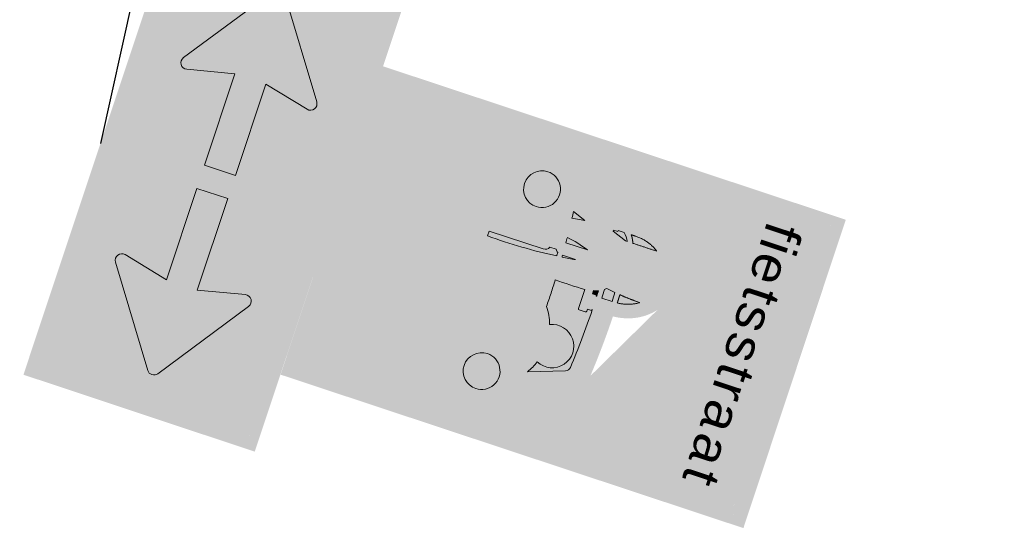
# Model space of a CAD drawing. Header units: metres. Extents: x 136326 to 138181, y 453212 to 454732.
# Tile 46 of 55: x 136728.2 to 136734.26, y 454241.68 to 454244.88. Entities that reach past the tile are written whole.
import ezdxf

# ---------------------------------------------------------------- set-up
doc = ezdxf.new("R2010")
doc.units = ezdxf.units.M
doc.layers.add('-DR-nw-inr-bebording-txt', color=2, linetype='Continuous')
doc.layers.add('mob_bebording', color=7, linetype='Continuous', lineweight=0)
doc.styles.add('eurostile', font='txt')
doc.styles.add('Style-Verkeersborden', font='Verkeersborden.shx')

# ---------------------------------------------------------------- blocks, each defined once
blk = doc.blocks.new('bord_L1002-B')
at = {"layer": 'mob_bebording', "linetype": 'Continuous', "lineweight": 0}
h = blk.add_hatch(color=170, dxfattribs=at)
h.paths.add_polyline_path([(-0.1999999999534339, 0), (-0.2000000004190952, 0.6000000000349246), (0.1999999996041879, 0.5999999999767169), (0.2000000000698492, 0), (-5.820766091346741e-11, 0)])
h.paths.add_polyline_path([(-0.1750000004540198, 0.5900000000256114), (0.1749999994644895, 0.589999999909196, -0.414213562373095), (0.189999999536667, 0.5750000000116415), (0.1899999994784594, 0.0249999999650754, -0.414213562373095), (0.1749999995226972, 0.009999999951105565), (-0.1750000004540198, 0.01000000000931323, -0.414213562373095), (-0.1900000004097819, 0.0249999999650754), (-0.1900000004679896, 0.5749999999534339, -0.414213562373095)], flags=17)
h = blk.add_hatch(color=254, dxfattribs=at)
h.paths.add_polyline_path([(-0.1900000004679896, 0.5750000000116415), (-0.1900000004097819, 0.0249999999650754, 0.414213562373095), (-0.1750000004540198, 0.01000000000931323), (0.1749999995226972, 0.009999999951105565, 0.414213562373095), (0.1899999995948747, 0.02500000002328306), (0.1899999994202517, 0.5749999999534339, 0.414213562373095), (0.1749999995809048, 0.5899999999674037), (-0.1750000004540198, 0.5899999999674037, 0.414213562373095)])
h.paths.add_polyline_path([(0.1799999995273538, 0.0249999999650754, -0.414213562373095), (0.1749999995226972, 0.02000000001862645), (-0.1750000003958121, 0.01999999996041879, -0.414213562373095), (-0.1800000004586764, 0.0249999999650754), (-0.1800000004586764, 0.5749999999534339, -0.414213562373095), (-0.1750000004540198, 0.5799999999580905), (0.1749999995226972, 0.5799999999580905, -0.414213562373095), (0.1799999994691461, 0.5750000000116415)])
h = blk.add_hatch(color=170, dxfattribs=at)
h.paths.add_polyline_path([(-0.180000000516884, 0.5750000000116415), (-0.1800000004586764, 0.02499999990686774, 0.414213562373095), (-0.1750000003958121, 0.01999999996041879), (0.1749999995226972, 0.01999999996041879, 0.414213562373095), (0.1799999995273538, 0.0249999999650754), (0.1799999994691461, 0.5750000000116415, 0.414213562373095), (0.1749999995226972, 0.5800000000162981), (-0.1750000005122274, 0.5799999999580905, 0.414213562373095)])
edge = h.paths.add_edge_path(flags=17)
edge.add_arc((-1.192803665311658, 0.3009838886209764), 1.175776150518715, 353.8248707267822, 354.1592967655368, ccw=False)
edge.add_arc((-0.02600000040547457, 0.1696276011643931), 0.005333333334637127, -90, 66.22234009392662, ccw=False)
edge.add_line((-0.02600000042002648, 0.1642942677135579), (-0.03933333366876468, 0.1642942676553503))
edge.add_arc((-0.03933333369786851, 0.1696276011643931), 0.005333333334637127, 132.7499600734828, 270, ccw=False)
edge.add_arc((-0.6919713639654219, 0.2075767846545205), 0.6499094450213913, 356.9983083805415, 357.6857576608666)
edge.add_line((-0.04259199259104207, 0.1813333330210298), (-0.0486666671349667, 0.1813333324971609))
edge.add_line((-0.0486666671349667, 0.1813333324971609), (-0.04866666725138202, 0.1379350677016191))
edge.add_arc((-0.05666666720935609, 0.1379350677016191), 0.008000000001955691, -180, 0, ccw=False)
edge.add_line((-0.06466666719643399, 0.1379350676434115), (-0.06466666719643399, 0.1813333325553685))
edge.add_line((-0.06466666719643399, 0.1813333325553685), (-0.08133333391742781, 0.1813333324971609))
edge.add_line((-0.08133333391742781, 0.1813333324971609), (-0.08133333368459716, 0.1513333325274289))
edge.add_arc((-0.09800000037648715, 0.1513333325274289), 0.01666666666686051, 270, 360, ccw=False)
edge.add_line((-0.09800000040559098, 0.1346666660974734), (-0.1300000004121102, 0.1346666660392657))
edge.add_arc((-0.1300000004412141, 0.1513333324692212), 0.01666666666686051, 180, 270, ccw=False)
edge.add_line((-0.1466666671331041, 0.1513333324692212), (-0.1466666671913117, 0.1824771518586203))
edge.add_arc((-0.1400000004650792, 0.2013333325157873), 0.02000000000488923, 144.279034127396, 250.52877931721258, ccw=False)
edge.add_arc((-0.1180117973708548, 0.2334204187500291), 0.04333333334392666, 112.04031880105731, 208.0997070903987, ccw=False)
edge.add_line((-0.1342730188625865, 0.2735869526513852), (-0.1166743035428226, 0.3222188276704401))
edge.add_line((-0.1166743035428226, 0.3222188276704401), (-0.1206666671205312, 0.3222188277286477))
edge.add_arc((-0.1206666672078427, 0.3235521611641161), 0.001333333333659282, 179.9999993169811, 269.9999993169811, ccw=False)
edge.add_line((-0.1220000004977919, 0.3235521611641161), (-0.1220000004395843, 0.3315521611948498))
edge.add_arc((-0.120666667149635, 0.3315521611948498), 0.001333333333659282, 90.00000068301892, 180.0000006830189, ccw=False)
edge.add_line((-0.1206666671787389, 0.3328854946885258), (-0.1180000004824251, 0.3328854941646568))
edge.add_line((-0.1180000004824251, 0.3328854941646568), (-0.1180000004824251, 0.3382188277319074))
edge.add_line((-0.1180000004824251, 0.3382188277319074), (-0.1166666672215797, 0.3382188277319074))
edge.add_line((-0.1166666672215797, 0.3382188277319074), (-0.116666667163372, 0.3608854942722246))
edge.add_ellipse((-0.05666666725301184, 0.3608854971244), major_axis=(-1.040834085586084e-17, 0.0666666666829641), ratio=0.8999999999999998, start_angle=12.615296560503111, end_angle=90.0000022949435, ccw=False)
edge.add_arc((-0.05666666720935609, 0.4460494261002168), 0.02400000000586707, -56.90632719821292, 236.9063272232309, ccw=False)
edge.add_ellipse((-0.05666666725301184, 0.3608854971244), major_axis=(-1.040834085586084e-17, 0.0666666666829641), ratio=0.8999999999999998, start_angle=274.01516179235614, end_angle=347.384703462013, ccw=False)
edge.add_arc((-4.074536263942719e-10, -0.6411080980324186), 1.006666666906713, 85.3587088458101, 89.818660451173, ccw=False)
edge.add_arc((0.07875945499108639, 0.3290335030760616), 0.0333333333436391, 19.893981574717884, 85.35870885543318, ccw=False)
edge.add_line((0.1101035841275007, 0.3403761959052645), (0.1342730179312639, 0.2735869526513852))
edge.add_arc((0.1180117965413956, 0.2334204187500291), 0.04333333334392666, -28.09970709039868, 67.95968119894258, ccw=False)
edge.add_arc((0.1399999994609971, 0.2013333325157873), 0.02000000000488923, -70.52877931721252, 35.72096587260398, ccw=False)
edge.add_line((0.1466666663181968, 0.1824771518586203), (0.1466666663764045, 0.1513333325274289))
edge.add_arc((0.1299999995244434, 0.1513333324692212), 0.01666666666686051, -90, 0, ccw=False)
edge.add_line((0.1299999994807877, 0.1346666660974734), (0.09799999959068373, 0.134666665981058))
edge.add_arc((0.0979999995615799, 0.1513333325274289), 0.01666666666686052, 180, 270, ccw=False)
edge.add_line((0.08133333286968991, 0.1513333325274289), (0.08133333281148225, 0.1813333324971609))
edge.add_line((0.08133333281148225, 0.1813333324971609), (-4.656612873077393e-10, 0.1813333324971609))
edge.add_line((-4.656612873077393e-10, 0.1813333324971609), (-0.02313136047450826, 0.1813333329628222))
h = blk.add_hatch(color=254, dxfattribs=at)
edge = h.paths.add_edge_path()
edge.add_arc((0.0979999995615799, 0.1513333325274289), 0.01666666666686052, 180, 270)
edge.add_line((0.09799999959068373, 0.134666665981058), (0.1299999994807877, 0.1346666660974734))
edge.add_arc((0.1299999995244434, 0.1513333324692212), 0.01666666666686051, 270, 360)
edge.add_line((0.1466666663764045, 0.1513333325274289), (0.1466666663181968, 0.1824771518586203))
edge.add_arc((0.1399999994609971, 0.2013333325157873), 0.02000000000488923, 289.4712206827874, 395.720965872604)
edge.add_arc((0.1180117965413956, 0.2334204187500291), 0.04333333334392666, 331.9002929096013, 427.9596811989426)
edge.add_line((0.1342730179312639, 0.2735869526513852), (0.1101035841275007, 0.3403761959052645))
edge.add_arc((0.07875945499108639, 0.3290335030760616), 0.0333333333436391, 19.89398157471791, 85.35870885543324)
edge.add_arc((-4.074536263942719e-10, -0.6411080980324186), 1.006666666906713, 85.35870884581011, 89.81866045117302)
edge.add_ellipse((-0.05666666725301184, 0.3608854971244), major_axis=(-1.040834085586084e-17, 0.0666666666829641), ratio=0.8999999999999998, start_angle=274.0151617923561, end_angle=347.384703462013)
edge.add_arc((-0.05666666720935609, 0.4460494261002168), 0.02400000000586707, 303.0936728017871, 596.906327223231)
edge.add_ellipse((-0.05666666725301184, 0.3608854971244), major_axis=(-1.040834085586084e-17, 0.0666666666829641), ratio=0.8999999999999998, start_angle=12.61529656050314, end_angle=90.00000229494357)
edge.add_line((-0.116666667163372, 0.3608854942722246), (-0.1166666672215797, 0.3382188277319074))
edge.add_line((-0.1166666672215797, 0.3382188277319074), (-0.1180000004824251, 0.3382188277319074))
edge.add_line((-0.1180000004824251, 0.3382188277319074), (-0.1180000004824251, 0.3328854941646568))
edge.add_line((-0.1180000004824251, 0.3328854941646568), (-0.1206666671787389, 0.3328854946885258))
edge.add_arc((-0.120666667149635, 0.3315521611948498), 0.001333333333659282, 90.00000068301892, 180.0000006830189)
edge.add_line((-0.1220000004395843, 0.3315521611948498), (-0.1220000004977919, 0.3235521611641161))
edge.add_arc((-0.1206666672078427, 0.3235521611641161), 0.001333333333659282, 179.9999993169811, 269.9999993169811)
edge.add_line((-0.1206666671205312, 0.3222188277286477), (-0.1166743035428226, 0.3222188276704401))
edge.add_line((-0.1166743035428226, 0.3222188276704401), (-0.1342730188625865, 0.2735869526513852))
edge.add_arc((-0.1180117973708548, 0.2334204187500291), 0.04333333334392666, 112.0403188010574, 208.0997070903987)
edge.add_arc((-0.1400000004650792, 0.2013333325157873), 0.02000000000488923, 144.279034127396, 250.5287793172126)
edge.add_line((-0.1466666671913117, 0.1824771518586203), (-0.1466666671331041, 0.1513333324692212))
edge.add_arc((-0.1300000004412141, 0.1513333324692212), 0.01666666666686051, 180, 270)
edge.add_line((-0.1300000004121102, 0.1346666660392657), (-0.09800000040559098, 0.1346666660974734))
edge.add_arc((-0.09800000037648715, 0.1513333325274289), 0.01666666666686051, 270, 360)
edge.add_line((-0.08133333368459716, 0.1513333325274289), (-0.08133333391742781, 0.1813333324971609))
edge.add_line((-0.08133333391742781, 0.1813333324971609), (-0.06466666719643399, 0.1813333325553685))
edge.add_line((-0.06466666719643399, 0.1813333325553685), (-0.06466666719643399, 0.1379350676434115))
edge.add_arc((-0.05666666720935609, 0.1379350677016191), 0.008000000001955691, 180, 360)
edge.add_line((-0.04866666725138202, 0.1379350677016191), (-0.0486666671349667, 0.1813333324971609))
edge.add_line((-0.0486666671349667, 0.1813333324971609), (-0.04259199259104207, 0.1813333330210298))
edge.add_arc((-0.6919713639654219, 0.2075767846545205), 0.6499094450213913, 356.9983083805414, 357.6857576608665, ccw=False)
edge.add_arc((-0.03933333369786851, 0.1696276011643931), 0.005333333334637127, 132.7499600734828, 270)
edge.add_line((-0.03933333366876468, 0.1642942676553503), (-0.02600000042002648, 0.1642942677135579))
edge.add_arc((-0.02600000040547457, 0.1696276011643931), 0.005333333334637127, 270, 426.2223400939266)
edge.add_arc((-1.192803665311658, 0.3009838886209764), 1.175776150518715, 353.8248707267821, 354.1592967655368)
edge.add_line((-0.02313136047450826, 0.1813333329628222), (-4.656612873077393e-10, 0.1813333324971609))
edge.add_line((-4.656612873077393e-10, 0.1813333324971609), (0.08133333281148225, 0.1813333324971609))
edge.add_line((0.08133333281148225, 0.1813333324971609), (0.08133333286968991, 0.1513333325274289))
h.paths.add_polyline_path([(-0.09933333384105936, 0.3459989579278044, -0.1119912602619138), (-0.09000000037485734, 0.3532153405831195), (-0.090000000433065, 0.3510083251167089), (-0.09655822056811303, 0.3328854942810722), (-0.09800000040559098, 0.3328854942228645), (-0.09800000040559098, 0.3382188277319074), (-0.09933333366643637, 0.3382188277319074)])
h.paths.add_polyline_path([(-0.02509400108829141, 0.3452394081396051, 0.02724534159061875), (-0.02721421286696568, 0.3476796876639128, 0.009965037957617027), (-0.02559000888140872, 0.358564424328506, -0.00289809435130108), (-0.01400000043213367, 0.358793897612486), (-0.01400000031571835, 0.3454592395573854, 0.002811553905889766)])
h.paths.add_polyline_path([(-0.01942985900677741, 0.3328854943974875, 0.05107219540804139), (-0.02122300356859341, 0.3386620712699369, -0.001842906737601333), (-0.01400000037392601, 0.3387918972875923), (-0.01400000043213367, 0.3382188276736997), (-0.01533333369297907, 0.3382188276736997), (-0.01533333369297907, 0.3328854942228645)])
h.paths.add_polyline_path([(0.08502828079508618, 0.3313020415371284), (0.1009187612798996, 0.2873906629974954, 0.05822641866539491), (0.08560693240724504, 0.2948269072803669, 1.570336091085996), (0.03727898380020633, 0.2948269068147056, 0.07809382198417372), (0.01720720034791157, 0.2840781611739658, 0.004273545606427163), (-4.074536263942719e-10, 0.2842252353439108, 0.004259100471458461), (-0.01714904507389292, 0.2840791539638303, 0.008110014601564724), (-0.01721928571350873, 0.3222188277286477), (0.007333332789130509, 0.3222188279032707, 0.414213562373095), (0.008666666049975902, 0.3235521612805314), (0.008666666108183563, 0.3315521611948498, 0.414213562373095), (0.007333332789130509, 0.3328854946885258), (0.004666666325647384, 0.3328854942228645), (0.004666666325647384, 0.3382188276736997), (0.003333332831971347, 0.3382188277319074), (0.003333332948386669, 0.3388862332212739, -0.01940354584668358), (0.07929890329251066, 0.3356783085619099, -0.2936747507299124)])
h.paths.add_polyline_path([(-0.09559067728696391, 0.2796764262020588, 0.002102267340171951), (-0.104014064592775, 0.2788371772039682), (-0.09800958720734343, 0.2954298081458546)])
h.paths.add_polyline_path([(-0.06466666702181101, 0.2821460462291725, 0.001688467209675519), (-0.07144998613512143, 0.2816863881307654, -0.04885069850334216), (-0.06466666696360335, 0.3100144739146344)])
h.paths.add_polyline_path([(-0.04866666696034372, 0.2830481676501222), (-0.0486666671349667, 0.2999962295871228, -0.006534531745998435), (-0.04647103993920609, 0.2831520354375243, 0.0005458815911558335)])
h.paths.add_polyline_path([(-0.08800000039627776, 0.1513333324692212, -0.414213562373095), (-0.09800000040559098, 0.1413333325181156), (-0.1300000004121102, 0.1413333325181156, -0.414213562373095), (-0.1400000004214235, 0.1513333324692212), (-0.1400000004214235, 0.1879999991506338, -0.7260755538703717), (-0.1478503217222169, 0.21211063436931, -0.5094417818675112), (-0.1290672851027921, 0.268380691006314), (-0.1095845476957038, 0.3222188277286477), (-0.09905187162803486, 0.3222188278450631, 0.04544799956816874), (-0.09977393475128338, 0.3101459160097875), (-0.1139224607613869, 0.2710482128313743, -0.004862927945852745), (-0.09457720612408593, 0.273076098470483), (-0.08962149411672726, 0.2408015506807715, 0.7423681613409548), (-0.08666666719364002, 0.2310282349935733), (-0.07333333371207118, 0.2310282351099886, 0.841374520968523), (-0.0715359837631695, 0.241382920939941, -0.05634459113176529), (-0.07222644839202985, 0.2749468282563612, -0.002338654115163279), (-0.06289325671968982, 0.2755788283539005, 0.1160711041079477), (-0.06000000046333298, 0.2733292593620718), (-0.06000000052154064, 0.2652075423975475, 0.2932527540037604), (-0.06466666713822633, 0.2579350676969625), (-0.06466666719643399, 0.1879999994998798), (-0.08800000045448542, 0.1879999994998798)])
h.paths.add_polyline_path([(-0.04866666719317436, 0.2579350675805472, 0.2932527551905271), (-0.05333333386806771, 0.2652075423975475), (-0.05333333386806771, 0.2733292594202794, 0.1447702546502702), (-0.0499139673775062, 0.2763120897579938, -0.001047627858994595), (-0.04572825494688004, 0.2765124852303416, -0.03411234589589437), (-0.04235683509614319, 0.1879999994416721), (-0.0486666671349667, 0.1879999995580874)])
h.paths.add_polyline_path([(-0.01726387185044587, 0.277409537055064, -0.004316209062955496), (-5.238689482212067e-10, 0.2775585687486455, -0.004863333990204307), (0.01945195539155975, 0.2773693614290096, -0.121626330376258), (0.0483779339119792, 0.2909629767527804, -2.689840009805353), (0.07450798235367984, 0.2909629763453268, -0.1546066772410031), (0.1097664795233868, 0.2715159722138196, -0.001045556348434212), (0.1139224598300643, 0.2710482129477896), (0.09129710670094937, 0.3335705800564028, 0.2936747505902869), (0.07983835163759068, 0.3423231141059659, 0.01940929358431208), (0.003333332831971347, 0.345552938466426), (0.003333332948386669, 0.3588863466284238, -0.01942055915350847), (0.08091724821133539, 0.355612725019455, -0.2936747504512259), (0.1038347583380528, 0.3381076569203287), (0.1290672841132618, 0.268380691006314, -0.5094417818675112), (0.1478503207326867, 0.2121106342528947, -0.7260755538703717), (0.1399999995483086, 0.1879999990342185), (0.1399999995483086, 0.1513333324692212, -0.414213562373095), (0.129999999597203, 0.141333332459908), (0.09799999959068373, 0.1413333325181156, -0.414213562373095), (0.0879999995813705, 0.1513333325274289), (0.08799999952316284, 0.1879999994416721), (-4.656612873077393e-10, 0.1879999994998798), (-0.02246858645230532, 0.1879999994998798, 0.01904984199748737)])
edge = h.paths.add_edge_path()
edge.add_arc((-4.074536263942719e-10, -0.6411080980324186), 1.006666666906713, 90.80747794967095, 91.41227388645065)
edge.add_arc((-0.2994481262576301, 0.3938655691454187), 0.2761239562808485, 354.052162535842, 359.5332054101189)
edge.add_spline(control_points=[(-0.02333333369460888, 0.3916159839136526), (-0.01867983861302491, 0.3848529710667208), (-0.01551387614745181, 0.3766106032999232), (-0.01442147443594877, 0.3677501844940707)], knot_values=[0, 0, 0, 0, 1, 1, 1, 1], degree=3, periodic=0)
edge.add_spline(control_points=[(-0.01442147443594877, 0.3677501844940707), (-0.01432783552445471, 0.3669906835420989), (-0.01424943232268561, 0.3662266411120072), (-0.01418663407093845, 0.3654586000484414)], knot_values=[0, 0, 0, 0, 1, 1, 1, 1], degree=3, periodic=0)
edge = h.paths.add_edge_path()
edge.add_line((-0.090000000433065, 0.3916159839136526), (-0.09000000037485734, 0.3604144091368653))
edge.add_arc((-0.07875945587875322, 0.3290335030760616), 0.0333333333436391, 109.7073687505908, 128.1131404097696)
edge.add_line((-0.09933333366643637, 0.3552599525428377), (-0.09933333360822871, 0.3608854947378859))
edge.add_spline(control_points=[(-0.09933333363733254, 0.3608854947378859), (-0.09933333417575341, 0.3723232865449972), (-0.09583676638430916, 0.3831333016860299), (-0.09000000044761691, 0.3916159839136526)], knot_values=[0, 0, 0, 0, 1, 1, 1, 1], degree=3, periodic=0)
at = {"layer": 'mob_bebording', "linetype": 'Continuous', "lineweight": 0, "extrusion": (0, 0, -0.9999999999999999)}
h = blk.add_hatch(color=5, dxfattribs=at)
edge = h.paths.add_edge_path()
edge.add_arc((0.07875945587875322, 0.3290335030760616), 0.0333333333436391, 51.88685959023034, 70.29263124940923)
edge.add_line((0.09000000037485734, 0.3604144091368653), (0.090000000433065, 0.3916159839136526))
edge.add_spline(control_points=[(0.09000000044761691, 0.3916159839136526), (0.09583676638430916, 0.3831333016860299), (0.09933333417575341, 0.3723232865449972), (0.09933333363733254, 0.3608854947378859)], knot_values=[0, 0, 0, 0, 1, 1, 1, 1], degree=3, periodic=0)
edge.add_line((0.09933333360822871, 0.3608854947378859), (0.09933333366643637, 0.3552599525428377))
h = blk.add_hatch(color=5, dxfattribs=at)
edge = h.paths.add_edge_path()
edge.add_arc((4.074536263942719e-10, -0.6411080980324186), 1.006666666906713, 88.58772611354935, 89.19252205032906)
edge.add_spline(control_points=[(0.01418663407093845, 0.3654586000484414), (0.01498204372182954, 0.3751866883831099), (0.01828094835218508, 0.3842732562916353), (0.02333333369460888, 0.3916159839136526)], knot_values=[0, 0, 0, 0, 1, 1, 1, 1], degree=3, periodic=0)
edge.add_arc((0.2994481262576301, 0.3938655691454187), 0.2761239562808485, 180.466794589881, 185.947837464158)
at = {"layer": 'mob_bebording', "linetype": 'Continuous', "lineweight": 0}
h = blk.add_hatch(color=1, dxfattribs=at)
edge = h.paths.add_edge_path()
edge.add_arc((-0.07875945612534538, 0.3290335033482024), 0.02666666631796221, 114.9306151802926, 140.4906182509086)
edge.add_line((-0.09933333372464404, 0.3459989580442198), (-0.09933333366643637, 0.3382188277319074))
edge.add_line((-0.09933333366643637, 0.3382188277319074), (-0.09800000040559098, 0.3382188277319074))
edge.add_line((-0.09800000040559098, 0.3382188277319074), (-0.09800000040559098, 0.3328854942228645))
edge.add_line((-0.09800000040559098, 0.3328854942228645), (-0.09655822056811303, 0.3328854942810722))
edge.add_line((-0.09655822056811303, 0.3328854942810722), (-0.090000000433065, 0.3510083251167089))
edge.add_line((-0.090000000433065, 0.3510083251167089), (-0.09000000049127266, 0.3532153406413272))
h = blk.add_hatch(color=10, dxfattribs=at)
edge = h.paths.add_edge_path()
edge.add_line((-0.01400000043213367, 0.3454592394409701), (-0.01400000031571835, 0.3587938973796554))
edge.add_arc((1.150597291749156e-08, -0.6411081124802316), 1.000000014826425, 90.80216778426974, 91.46636022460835)
edge.add_arc((-0.2994481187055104, 0.3938655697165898), 0.276123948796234, 350.3711597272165, 352.6549026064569, ccw=False)
edge.add_arc((-0.04852920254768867, 0.3270191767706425), 0.02968476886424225, 37.86409354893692, 44.10672154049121, ccw=False)
edge.add_arc((-9.275306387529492e-09, -0.6411080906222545), 0.9866666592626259, 90.8130074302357, 91.45736642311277, ccw=False)
at = {"layer": 'mob_bebording', "linetype": 'Continuous', "lineweight": 0, "extrusion": (0, 0, -0.9999999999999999)}
h = blk.add_hatch(color=10, dxfattribs=at)
h.paths.add_polyline_path([(0.02246858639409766, 0.1879999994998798), (4.656612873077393e-10, 0.1879999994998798), (-0.08799999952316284, 0.1879999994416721), (-0.0879999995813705, 0.1513333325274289, -0.414213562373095), (-0.09799999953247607, 0.1413333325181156), (-0.1299999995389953, 0.141333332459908, -0.414213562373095), (-0.1399999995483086, 0.1513333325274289), (-0.1399999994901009, 0.1879999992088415, -0.7260755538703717), (-0.1478503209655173, 0.21211063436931, -0.5094417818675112), (-0.1290672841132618, 0.2683806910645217), (-0.1038347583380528, 0.3381076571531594, -0.2936747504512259), (-0.08091724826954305, 0.3556127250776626, -0.01942055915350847), (-0.003333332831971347, 0.3588863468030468), (-0.003333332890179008, 0.3455529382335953, 0.01940929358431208), (-0.07983835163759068, 0.3423231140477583, 0.2936747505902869), (-0.09129710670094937, 0.3335705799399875), (-0.1139224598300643, 0.2710482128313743, -0.001045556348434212), (-0.1097664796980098, 0.2715159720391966, -0.1546066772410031), (-0.07450798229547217, 0.2909629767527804, -2.689840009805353), (-0.04837793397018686, 0.2909629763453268, -0.121626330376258), (-0.01945195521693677, 0.2773693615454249, -0.004863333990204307), (4.656612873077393e-10, 0.2775585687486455, -0.004316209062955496), (0.01726387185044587, 0.2774095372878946, 0.01904984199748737)])
edge = h.paths.add_edge_path(flags=17)
edge.add_arc((-0.1180117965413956, 0.2334204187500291), 0.02266666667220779, 0, 360)
at = {"layer": 'mob_bebording', "linetype": 'Continuous', "lineweight": 0}
h = blk.add_hatch(color=5, dxfattribs=at)
edge = h.paths.add_edge_path()
edge.add_arc((-1.073043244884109e-08, -0.6411081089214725), 0.9800000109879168, 90.8185383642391, 91.24090099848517)
edge.add_arc((-0.04852920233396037, 0.3270191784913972), 0.02968476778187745, 11.397840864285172, 23.092564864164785, ccw=False)
edge.add_line((-0.01942985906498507, 0.3328854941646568), (-0.01533333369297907, 0.3328854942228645))
edge.add_line((-0.01533333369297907, 0.3328854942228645), (-0.01533333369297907, 0.3382188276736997))
edge.add_line((-0.01533333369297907, 0.3382188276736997), (-0.01400000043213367, 0.3382188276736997))
edge.add_line((-0.01400000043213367, 0.3382188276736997), (-0.01400000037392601, 0.3387918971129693))
at = {"layer": 'mob_bebording', "linetype": 'Continuous', "lineweight": 0, "extrusion": (0, 0, -0.9999999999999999)}
h = blk.add_hatch(color=170, dxfattribs=at)
edge = h.paths.add_edge_path()
edge.add_ellipse((8.81086492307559e-09, -0.722441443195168), major_axis=(-1.006666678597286, 0), ratio=1, start_angle=270.0000004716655, end_angle=270.9794190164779)
edge.add_ellipse((-0.06144295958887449, 0.2255890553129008), major_axis=(-0.07333333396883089, 0), ratio=1, start_angle=232.8995040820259, end_angle=250.7610381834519)
edge.add_ellipse((-0.06144295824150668, 0.306105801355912), major_axis=(-0.02666666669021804, 0), ratio=1, start_angle=-205.0215131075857, end_angle=25.02151421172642)
edge.add_ellipse((-0.06144295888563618, 0.2255890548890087), major_axis=(-0.0733333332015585, 0), ratio=1, start_angle=289.2389601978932, end_angle=302.568422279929)
edge.add_line((-0.1009187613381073, 0.2873906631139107), (-0.08502828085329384, 0.331302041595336))
edge.add_ellipse((-0.0787594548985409, 0.329033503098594), major_axis=(-0.006666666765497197, 0), ratio=1, start_angle=274.64129168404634, end_angle=340.10601901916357, ccw=False)
edge.add_ellipse((1.537675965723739e-09, -0.6411080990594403), major_axis=(-0.9800000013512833, 0), ratio=1, start_angle=270.1948840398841, end_angle=274.6412912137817, ccw=False)
edge.add_line((-0.003333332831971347, 0.3388862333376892), (-0.003333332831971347, 0.3382188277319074))
edge.add_line((-0.003333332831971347, 0.3382188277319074), (-0.004666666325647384, 0.3382188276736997))
edge.add_line((-0.004666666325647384, 0.3382188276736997), (-0.004666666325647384, 0.3328854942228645))
edge.add_line((-0.004666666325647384, 0.3328854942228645), (-0.00733333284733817, 0.3328854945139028))
edge.add_ellipse((-0.007333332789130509, 0.3315521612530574), major_axis=(-0.001333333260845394, 0), ratio=1, start_angle=270.0000025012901, end_angle=360)
edge.add_line((-0.008666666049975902, 0.3315521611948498), (-0.008666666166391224, 0.3235521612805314))
edge.add_ellipse((-0.007333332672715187, 0.3235521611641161), major_axis=(-0.001333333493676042, 0), ratio=1, start_angle=-5.002579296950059e-06, end_angle=89.99999499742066)
edge.add_line((-0.007333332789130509, 0.3222188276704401), (0.01721928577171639, 0.3222188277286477))
edge.add_ellipse((1.192803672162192, 0.3009838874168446), major_axis=(-1.17577615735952, 0), ratio=1, start_angle=-1.034838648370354, end_angle=0.8237990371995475)
edge.add_ellipse((-2.832446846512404e-10, -0.7224414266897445), major_axis=(-1.006666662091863, 0), ratio=1, start_angle=269.0238919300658, end_angle=269.999999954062)
h = blk.add_hatch(color=10, dxfattribs=at)
h.paths.add_polyline_path([(0.06466666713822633, 0.2579350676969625, 0.2932527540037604), (0.06000000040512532, 0.2652075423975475), (0.06000000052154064, 0.2733292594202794, 0.1160711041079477), (0.06289325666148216, 0.2755788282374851, -0.002338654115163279), (0.07222644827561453, 0.2749468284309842, -0.05634459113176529), (0.0715359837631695, 0.2413829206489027, 0.841374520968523), (0.07333333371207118, 0.2310282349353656), (0.08666666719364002, 0.2310282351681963, 0.7423681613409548), (0.0896214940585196, 0.2408015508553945), (0.09457720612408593, 0.2730760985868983, -0.004862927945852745), (0.1139224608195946, 0.2710482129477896), (0.09977393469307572, 0.3101459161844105, 0.04544799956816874), (0.09905187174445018, 0.3222188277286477), (0.1095845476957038, 0.3222188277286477), (0.1290672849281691, 0.2683806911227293, -0.5094417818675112), (0.1478503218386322, 0.2121106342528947, -0.7260755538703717), (0.1400000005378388, 0.1879999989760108), (0.1400000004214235, 0.1513333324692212, -0.414213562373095), (0.1300000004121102, 0.1413333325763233), (0.09800000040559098, 0.1413333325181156, -0.414213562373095), (0.08800000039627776, 0.1513333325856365), (0.08800000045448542, 0.1879999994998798), (0.06466666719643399, 0.1879999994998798)])
edge = h.paths.add_edge_path(flags=17)
edge.add_arc((0.1180117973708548, 0.2334204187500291), 0.02266666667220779, 0, 360)
at = {"layer": 'mob_bebording', "linetype": 'Continuous', "lineweight": 0}
h = blk.add_hatch(color=5, dxfattribs=at)
edge = h.paths.add_edge_path()
edge.add_line((-0.06466666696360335, 0.2821460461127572), (-0.06466666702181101, 0.3100144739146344))
edge.add_arc((0.07656849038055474, 0.2612187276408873), 0.1494268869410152, 160.9403314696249, 172.1271937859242)
edge.add_arc((-1.583035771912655e-08, -0.7224414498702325), 1.006666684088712, 93.68312494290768, 94.07009275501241, ccw=False)
at = {"layer": 'mob_bebording', "linetype": 'Continuous', "lineweight": 0, "extrusion": (0, 0, -0.9999999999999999)}
h = blk.add_hatch(color=5, dxfattribs=at)
edge = h.paths.add_edge_path()
edge.add_ellipse((-2.047590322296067e-08, -0.7224414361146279), major_axis=(-1.006666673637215, 0), ratio=1, start_angle=264.0693144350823, end_angle=264.551117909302)
edge.add_line((0.09559067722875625, 0.2796764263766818), (0.09800958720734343, 0.2954298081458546))
edge.add_line((0.09800958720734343, 0.2954298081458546), (0.104014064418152, 0.2788371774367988))
at = {"layer": 'mob_bebording', "linetype": 'Continuous', "lineweight": 0}
h = blk.add_hatch(color=5, dxfattribs=at)
edge = h.paths.add_edge_path()
edge.add_arc((-0.6919713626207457, 0.2075767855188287), 0.6499094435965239, 6.677794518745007, 8.175377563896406)
edge.add_line((-0.0486666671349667, 0.2999962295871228), (-0.0486666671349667, 0.2830481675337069))
edge.add_arc((1.456104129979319e-07, -0.7224414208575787), 1.00666666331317, 92.6459100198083, 92.77101685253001, ccw=False)
h = blk.add_hatch(color=1, dxfattribs=at)
edge = h.paths.add_edge_path()
edge.add_arc((-0.6919713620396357, 0.2075767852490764), 0.6499094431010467, 358.2738566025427, 366.0888000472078)
edge.add_arc((-3.020639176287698e-08, -0.722441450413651), 1.000000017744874, 92.62094820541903, 92.86104673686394)
edge.add_arc((-0.05666666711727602, 0.2806017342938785), 0.008000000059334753, 294.6243170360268, 327.57429476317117, ccw=False)
edge.add_line((-0.05333333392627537, 0.2733292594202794), (-0.05333333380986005, 0.2652075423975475))
edge.add_arc((-0.05666666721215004, 0.2579350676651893), 0.008000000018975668, -6.062045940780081e-07, 65.37568116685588, ccw=False)
edge.add_line((-0.04866666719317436, 0.2579350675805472), (-0.0486666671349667, 0.1879999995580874))
edge.add_line((-0.0486666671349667, 0.1879999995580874), (-0.04235683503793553, 0.1879999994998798))
h = blk.add_hatch(color=254, dxfattribs=at)
edge = h.paths.add_edge_path()
edge.add_arc((-0.1180117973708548, 0.2334204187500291), 0.02266666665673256, 180, 360)
edge.add_arc((-0.1180117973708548, 0.2334204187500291), 0.02266666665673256, 0, 180)
h = blk.add_hatch(color=254, dxfattribs=at)
edge = h.paths.add_edge_path()
edge.add_arc((0.1180117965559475, 0.2334204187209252), 0.02266666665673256, 359.9999999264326, 539.9999999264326)
edge.add_arc((0.1180117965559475, 0.2334204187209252), 0.02266666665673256, 179.9999999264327, 359.9999999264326)
at = {"layer": 'mob_bebording', "color": 10, "linetype": 'Continuous', "lineweight": 0, "flags": 128}
blk.add_lwpolyline([(-0.09000000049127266, 0.3532153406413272, 0.1119912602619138), (-0.09933333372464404, 0.3459989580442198), (-0.09933333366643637, 0.3382188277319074), (-0.09800000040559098, 0.3382188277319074), (-0.09800000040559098, 0.3328854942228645), (-0.09655822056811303, 0.3328854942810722), (-0.090000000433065, 0.3510083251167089)], format="xyb", close=True, dxfattribs=at)
at = {"layer": 'mob_bebording', "color": 1, "linetype": 'Continuous', "lineweight": 0, "flags": 128}
for points in [[(-0.01400000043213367, 0.3454592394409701), (-0.01400000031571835, 0.3587938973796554, 0.00289809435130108), (-0.0255900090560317, 0.358564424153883, -0.009965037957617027), (-0.027214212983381, 0.3476796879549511, -0.02724534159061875), (-0.02509400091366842, 0.3452394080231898, -0.002811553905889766)], [(-0.04235683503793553, 0.1879999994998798, 0.03411234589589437), (-0.04572825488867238, 0.2765124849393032, 0.001047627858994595), (-0.04991396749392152, 0.2763120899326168, -0.1447702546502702), (-0.05333333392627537, 0.2733292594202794), (-0.05333333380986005, 0.2652075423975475, -0.2932527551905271), (-0.04866666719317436, 0.2579350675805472), (-0.0486666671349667, 0.1879999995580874)]]:
    blk.add_lwpolyline(points, format="xyb", close=True, dxfattribs=at)
at = {"layer": 'mob_bebording', "color": 5, "linetype": 'Continuous', "lineweight": 0, "flags": 128}
for points in [[(-0.01400000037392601, 0.3387918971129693, 0.001842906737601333), (-0.02122300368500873, 0.3386620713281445, -0.05107219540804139), (-0.01942985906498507, 0.3328854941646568), (-0.01533333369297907, 0.3328854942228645), (-0.01533333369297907, 0.3382188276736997), (-0.01400000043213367, 0.3382188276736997)], [(-5.238689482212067e-10, 0.2842252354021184, -0.004273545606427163), (0.01720720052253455, 0.2840781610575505, -0.07809382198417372), (0.03727898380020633, 0.2948269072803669, -1.570336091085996), (0.0856069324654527, 0.2948269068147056, -0.05822641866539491), (0.1009187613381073, 0.2873906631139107), (0.08502828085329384, 0.331302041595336, 0.2936747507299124), (0.07929890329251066, 0.3356783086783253, 0.01940354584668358), (0.003333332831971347, 0.3388862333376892), (0.003333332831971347, 0.3382188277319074), (0.004666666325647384, 0.3382188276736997), (0.004666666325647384, 0.3328854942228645), (0.00733333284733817, 0.3328854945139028, -0.414213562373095), (0.008666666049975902, 0.3315521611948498), (0.008666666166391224, 0.3235521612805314, -0.414213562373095), (0.007333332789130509, 0.3222188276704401), (-0.01721928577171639, 0.3222188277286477, -0.008110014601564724), (-0.01714904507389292, 0.2840791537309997, -0.004259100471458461)], [(-0.06466666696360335, 0.2821460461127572), (-0.06466666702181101, 0.3100144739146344, 0.04885069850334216), (-0.07144998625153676, 0.2816863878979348, -0.001688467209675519)], [(-0.104014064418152, 0.2788371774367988, -0.002102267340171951), (-0.09559067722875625, 0.2796764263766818), (-0.09800958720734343, 0.2954298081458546)], [(-0.04647104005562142, 0.2831520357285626, 0.006534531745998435), (-0.0486666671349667, 0.2999962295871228), (-0.0486666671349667, 0.2830481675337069, -0.0005458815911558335)]]:
    blk.add_lwpolyline(points, format="xyb", close=True, dxfattribs=at)
at = {"layer": 'mob_bebording', "color": 254, "linetype": 'Continuous', "lineweight": 0, "flags": 128}
for points in [[(-0.1406784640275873, 0.2334204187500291, 1), (-0.0953451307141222, 0.2334204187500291, 1)], [(0.1406784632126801, 0.2334204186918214, 1), (0.09534512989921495, 0.2334204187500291, 1)]]:
    blk.add_lwpolyline(points, format="xyb", close=True, dxfattribs=at)
at = {"layer": 'mob_bebording', "color": 5, "linetype": 'Continuous', "lineweight": 0}
for points, weights, knots in [([(-0.0993333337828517, 0.355259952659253), (-0.09651285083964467, 0.3574725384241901), (-0.09337481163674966, 0.3592055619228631), (-0.090000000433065, 0.3604144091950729), (-0.090000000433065, 0.370814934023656), (-0.09000000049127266, 0.3812154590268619), (-0.090000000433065, 0.3916159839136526), (-0.09583676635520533, 0.3831333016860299), (-0.09933333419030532, 0.3723232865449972), (-0.09933333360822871, 0.3608854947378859), (-0.09933333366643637, 0.3590103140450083), (-0.09933333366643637, 0.357135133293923), (-0.0993333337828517, 0.355259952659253)], [1, 0.9914188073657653, 0.9914188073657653, 1, 1, 1, 1, 1, 1, 1, 1, 1, 1], [0, 0, 0, 0, 0.25, 0.25, 0.25, 0.5, 0.5, 0.5, 0.75, 0.75, 0.75, 1, 1, 1, 1]), ([(-0.02481064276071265, 0.3652527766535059), (-0.02126968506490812, 0.3653400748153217), (-0.01772831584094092, 0.3654086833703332), (-0.0141866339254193, 0.3654586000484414), (-0.01498204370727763, 0.3751866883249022), (-0.01828094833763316, 0.3842732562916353), (-0.02333333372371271, 0.3916159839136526), (-0.02340509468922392, 0.3828080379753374), (-0.02389790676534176, 0.374013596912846), (-0.02481064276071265, 0.3652527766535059)], [1, 0.9999907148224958, 0.9999907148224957, 1, 1, 1, 1, 0.9992375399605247, 0.9992375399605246, 1], [0, 0, 0, 0, 0.3333333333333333, 0.3333333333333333, 0.3333333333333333, 0.6666666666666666, 0.6666666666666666, 0.6666666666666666, 1, 1, 1, 1])]:
    blk.add_rational_spline(points, weights, degree=3, knots=knots, dxfattribs=at)
at = {"layer": 'mob_bebording', "color": 254, "linetype": 'Continuous', "lineweight": 0, "attachment_point": 5, "line_spacing_factor": 0.6, "style": 'Style-Verkeersborden'}
for s, insert, char_height in [('\\H1x;\\W1.11111;\\T1.169;fietsstraat', (-0.0009429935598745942, 0.531166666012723), 0.045), ('\\H1x;\\W1.125;\\T1.000; ', (0.005660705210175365, 0.06466666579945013), 0.03999999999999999)]:
    blk.add_mtext(s, dxfattribs=dict(at, insert=insert, char_height=char_height))
blk = doc.blocks.new('bord_OB502')
at = {"layer": 'mob_bebording', "linetype": 'Continuous', "lineweight": 0}
h = blk.add_hatch(color=254, dxfattribs=at)
h.paths.add_polyline_path([(-0.2999999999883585, -0.3000000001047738), (-0.2999999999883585, 0), (5.820766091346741e-11, 0), (0.2999999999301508, -5.820766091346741e-11), (0.3000000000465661, -0.3000000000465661)])
h.paths.add_polyline_path([(0.2750000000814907, -0.2900000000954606), (-0.2749999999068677, -0.2900000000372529, -0.414213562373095), (-0.2900000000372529, -0.2750000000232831), (-0.2900000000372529, -0.02500000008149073, -0.414213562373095), (-0.2749999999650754, -0.01000000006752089), (0.2750000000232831, -0.009999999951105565, -0.414213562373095), (0.2899999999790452, -0.02500000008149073), (0.2899999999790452, -0.2750000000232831, -0.414213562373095)], flags=17)
h = blk.add_hatch(color=7, dxfattribs=at)
h.paths.add_polyline_path([(-0.2750000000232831, -0.01000000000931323, 0.414213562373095), (-0.2899999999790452, -0.02500000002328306), (-0.2899999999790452, -0.2750000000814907, 0.414213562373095), (-0.2749999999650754, -0.2900000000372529), (0.2750000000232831, -0.2900000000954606, 0.414213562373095), (0.2900000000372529, -0.2750000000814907), (0.2900000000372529, -0.02500000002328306, 0.414213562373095), (0.2749999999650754, -0.01000000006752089)])
h.paths.add_polyline_path([(0.2799999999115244, -0.2750000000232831, -0.414213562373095), (0.2750000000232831, -0.2800000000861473), (-0.2749999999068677, -0.2800000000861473, -0.414213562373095), (-0.279999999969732, -0.2750000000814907), (-0.279999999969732, -0.02500000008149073, -0.414213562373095), (-0.2750000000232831, -0.02000000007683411), (0.2750000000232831, -0.02000000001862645, -0.414213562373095), (0.2800000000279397, -0.02500000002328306)])
h = blk.add_hatch(color=254, dxfattribs=at)
h.paths.add_polyline_path([(0.279999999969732, -0.2750000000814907), (0.279999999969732, -0.02500000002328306, 0.414213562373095), (0.2750000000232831, -0.02000000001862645), (-0.2750000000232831, -0.02000000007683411, 0.414213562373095), (-0.279999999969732, -0.02500000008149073), (-0.279999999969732, -0.2750000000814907, 0.414213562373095), (-0.2750000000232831, -0.2800000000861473), (0.2750000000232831, -0.2800000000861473, 0.414213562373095)])
h.paths.add_polyline_path([(0.120247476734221, -0.07200566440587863, -0.687280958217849), (0.1326310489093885, -0.0636528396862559), (0.2465886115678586, -0.1434467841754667, -0.5205670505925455), (0.2465886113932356, -0.1565532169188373), (0.1326310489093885, -0.2363471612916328, -0.6872809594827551), (0.1202474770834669, -0.2279943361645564), (0.1336365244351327, -0.1700000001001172), (0.01499999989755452, -0.1700000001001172), (0.01500000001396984, -0.1300000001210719), (0.1336365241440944, -0.1300000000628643)], flags=17)
h.paths.add_polyline_path([(-0.1202474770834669, -0.2279943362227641, -0.6872809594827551), (-0.1326310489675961, -0.2363471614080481), (-0.2465886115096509, -0.1565532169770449, -0.5205670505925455), (-0.2465886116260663, -0.1434467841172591), (-0.1326310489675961, -0.06365283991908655, -0.687280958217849), (-0.1202474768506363, -0.0720056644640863), (-0.1336365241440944, -0.1300000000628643), (-0.01499999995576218, -0.1300000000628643), (-0.01500000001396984, -0.1700000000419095), (-0.1336365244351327, -0.1700000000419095)], flags=17)
h = blk.add_hatch(color=7, dxfattribs=at)
edge = h.paths.add_edge_path()
edge.add_arc((-0.1280424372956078, -0.07020605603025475), 0.008000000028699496, 347.0000004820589, 485.000000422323)
edge.add_line((-0.1326310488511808, -0.0636528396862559), (-0.2465886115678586, -0.1434467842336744))
edge.add_arc((-0.2419999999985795, -0.1500000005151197), 0.007999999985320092, 125.0000007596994, 235.0000007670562)
edge.add_line((-0.2465886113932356, -0.1565532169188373), (-0.1326310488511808, -0.2363471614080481))
edge.add_arc((-0.1280424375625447, -0.2297939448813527), 0.008000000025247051, 235.0000018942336, 373.0000020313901)
edge.add_line((-0.1202474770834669, -0.2279943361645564), (-0.1336365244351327, -0.1700000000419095))
edge.add_line((-0.1336365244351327, -0.1700000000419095), (-0.01500000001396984, -0.1700000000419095))
edge.add_line((-0.01500000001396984, -0.1700000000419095), (-0.01499999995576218, -0.1300000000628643))
edge.add_line((-0.01499999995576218, -0.1300000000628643), (-0.1336365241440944, -0.1300000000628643))
edge.add_line((-0.1336365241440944, -0.1300000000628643), (-0.120247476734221, -0.07200566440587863))
h = blk.add_hatch(color=7, dxfattribs=at)
edge = h.paths.add_edge_path()
edge.add_arc((0.1280424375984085, -0.2297939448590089), 0.008000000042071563, 166.9999985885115, 304.9999987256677)
edge.add_line((0.1326310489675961, -0.2363471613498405), (0.2465886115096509, -0.1565532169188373))
edge.add_arc((0.241999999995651, -0.1500000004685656), 0.008000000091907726, 304.9999997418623, 414.9999997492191)
edge.add_line((0.2465886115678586, -0.1434467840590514), (0.1326310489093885, -0.06365283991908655))
edge.add_arc((0.1280424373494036, -0.07020605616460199), 0.007999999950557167, 54.99999914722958, 192.9999990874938)
edge.add_line((0.1202474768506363, -0.0720056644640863), (0.1336365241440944, -0.1300000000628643))
edge.add_line((0.1336365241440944, -0.1300000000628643), (0.01500000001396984, -0.1300000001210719))
edge.add_line((0.01500000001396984, -0.1300000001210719), (0.01499999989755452, -0.1700000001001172))
edge.add_line((0.01499999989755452, -0.1700000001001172), (0.1336365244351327, -0.1700000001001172))
edge.add_line((0.1336365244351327, -0.1700000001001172), (0.1202474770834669, -0.2279943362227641))
at = {"layer": 'mob_bebording', "color": 7, "linetype": 'Continuous', "lineweight": 0, "flags": 128}
for points in [[(-0.120247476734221, -0.07200566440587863, 0.687280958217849), (-0.1326310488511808, -0.0636528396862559), (-0.2465886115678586, -0.1434467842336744, 0.5205670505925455), (-0.2465886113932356, -0.1565532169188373), (-0.1326310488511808, -0.2363471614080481, 0.6872809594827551), (-0.1202474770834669, -0.2279943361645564), (-0.1336365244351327, -0.1700000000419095), (-0.01500000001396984, -0.1700000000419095), (-0.01499999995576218, -0.1300000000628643), (-0.1336365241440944, -0.1300000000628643)], [(0.1202474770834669, -0.2279943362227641, 0.6872809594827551), (0.1326310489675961, -0.2363471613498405), (0.2465886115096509, -0.1565532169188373, 0.5205670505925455), (0.2465886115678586, -0.1434467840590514), (0.1326310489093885, -0.06365283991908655, 0.687280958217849), (0.1202474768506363, -0.0720056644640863), (0.1336365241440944, -0.1300000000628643), (0.01500000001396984, -0.1300000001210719), (0.01499999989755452, -0.1700000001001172), (0.1336365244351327, -0.1700000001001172)]]:
    blk.add_lwpolyline(points, format="xyb", close=True, dxfattribs=at)

msp = doc.modelspace()

# ---------------------------------------------------------------- linework, layer by layer
at = {"layer": 'mob_bebording', "color": 251, "lineweight": 30}
msp.add_line((136729.5184938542, 454247.8087486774), (136728.7007518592, 454244.1187489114), dxfattribs=at)

# ---------------------------------------------------------------- block references
at = {"layer": 'mob_bebording', "color": 254, "linetype": 'Continuous', "lineweight": 0, "xscale": 4.999999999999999, "yscale": 4.999999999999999, "zscale": 4.999999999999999, "rotation": 251.5905626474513}
msp.add_blockref('bord_OB502', (136730.1239878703, 454243.6450409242), dxfattribs=at)
at = {"layer": 'mob_bebording', "color": 5, "linetype": 'Continuous', "lineweight": 0, "xscale": 4.999999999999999, "yscale": 4.999999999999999, "zscale": 4.999999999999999, "rotation": 251.6463763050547}
msp.add_blockref('bord_L1002-B', (136730.1239878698, 454243.6450409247), dxfattribs=at)

# ---------------------------------------------------------------- texts
at = {"layer": '-DR-nw-inr-bebording-txt', "style": 'eurostile'}
msp.add_text("verwijderen: G11 + OB 'snorfietsen niet toegestaan'", height=0.75, rotation=70.5, dxfattribs=at).set_placement((136725.6599698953, 454239.7872648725))
at = {"layer": '-DR-nw-inr-bebording-txt', "insert": (136734.9992021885, 454236.5067994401), "char_height": 0.75, "attachment_point": 7, "rotation": 70.33562535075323, "line_spacing_factor": 0.8360563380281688, "style": 'eurostile'}
msp.add_mtext("nieuw: bord 'fietsstraat' + OB502\\P(op lichtmast)", dxfattribs=at)

doc.saveas('drawing.dxf')
